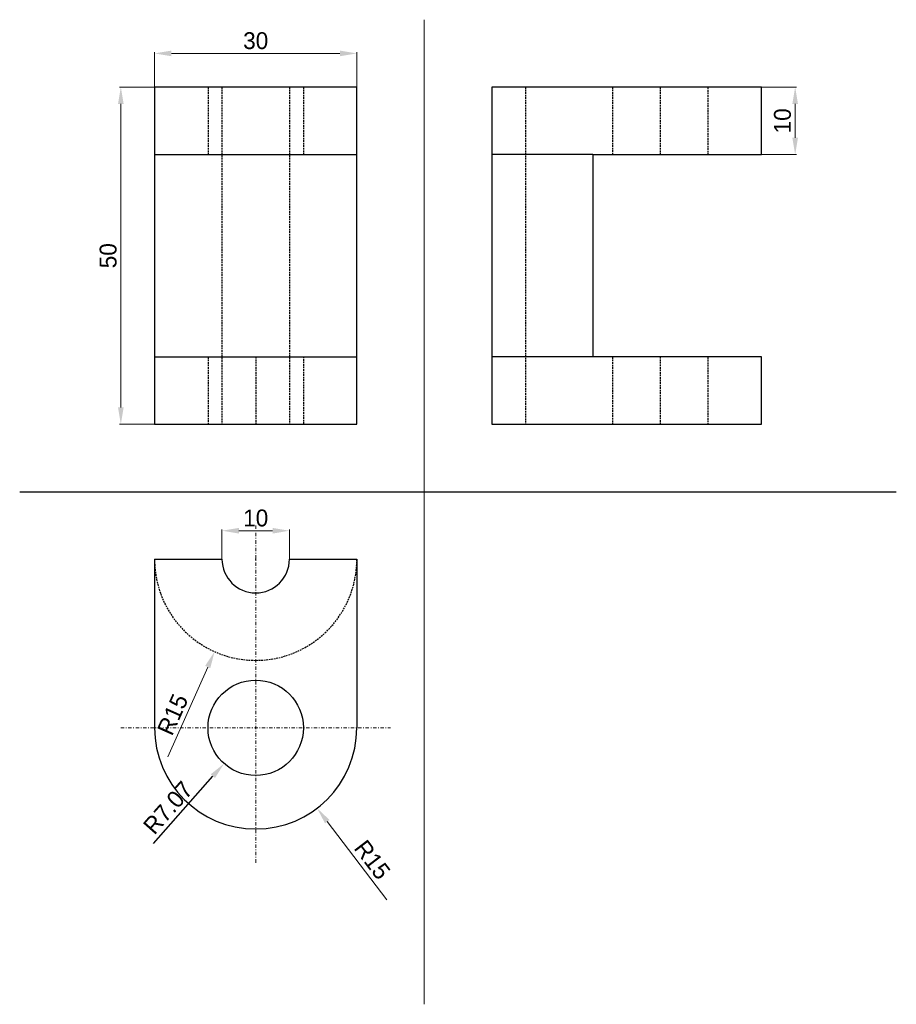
# Model space of a CAD drawing. Header units: inches. Extents: x -10 to 120, y -46 to 100.
import ezdxf

# ---------------------------------------------------------------- set-up
doc = ezdxf.new("R2010")
doc.units = ezdxf.units.IN
doc.header["$MEASUREMENT"] = 0
doc.linetypes.add('DASHDOT', pattern=[1, 0.5, -0.25, 0, -0.25])
doc.linetypes.add('DASHED2', pattern=[0.375, 0.25, -0.125])
doc.layers.get('Defpoints').update_dxf_attribs({"lineweight": 0})
for name, color, linetype, lineweight in [('Kote', 250, 'Continuous', 15), ('nevidljivi brid', 250, 'DASHED2', 30), ('Pomoćne', 90, 'Continuous', 15), ('simetrale', 1, 'DASHDOT', 15), ('Vidljivi bridovi', 250, 'Continuous', 30)]:
    doc.layers.add(name, color=color, linetype=linetype, lineweight=lineweight)
doc.dimstyles.new('Moj', dxfattribs={"dimtxt": 2.5, "dimasz": 2.5, "dimexe": 0.18, "dimexo": 0.0625, "dimtad": 1, "dimzin": 0, "dimdsep": 46, "dimtxsty": 'Standard', "dimcen": 0.09, "dimadec": 0, "dimazin": 0, "dimtfac": 1, "dimtofl": 0, "dimtmove": 0, "dimatfit": 3, "dimfxl": 1, "dimtolj": 1, "dimtzin": 0, "dimarcsym": 0})

# ---------------------------------------------------------------- blocks, each defined once
blk = doc.blocks.new('*D30')
at = {"layer": 'Defpoints', "color": 0}
for p in [(25, -5), (20.31, -10.3)]:
    blk.add_point(p, dxfattribs=at)
at = {"layer": 'Kote', "color": 0, "lineweight": -2}
for p, q in [((24.91, -5), (25.09, -5)), ((25, -5.09), (25, -4.91)), ((9.82, -22.15), (18.66, -12.17))]:
    blk.add_line(p, q, dxfattribs=at)
at = {"layer": 'Kote', "color": 0}
blk.add_solid([(18.34, -11.89), (18.97, -12.44), (20.31, -10.3)], dxfattribs=at)
at = {"layer": 'Kote', "color": 0, "insert": (12.01, -16.85), "char_height": 2.5, "attachment_point": 5, "rotation": 48.4917}
blk.add_mtext('\\A1;R7.07', dxfattribs=at)

msp = doc.modelspace()

# ---------------------------------------------------------------- linework, layer by layer
at = {"layer": 'Kote'}
for p, q in [((10, 90.062), (10, 95.18)), ((12.5, 95), (37.5, 95)), ((40, 90.062), (40, 95.18)), ((9.938, 90), (4.82, 90)), ((100.062, 90), (105.18, 90)), ((5, 87.5), (5, 42.5)), ((105, 87.5), (105, 82.5)), ((100.062, 80), (105.18, 80)), ((9.938, 40), (4.82, 40)), ((20, 20.062), (20, 24.402)), ((22.5, 24.222), (27.5, 24.222)), ((30, 20.062), (30, 24.402)), ((24.91, 20), (25.09, 20)), ((25, 19.91), (25, 20.09)), ((11.952, -9.31), (17.883, 4.013)), ((24.91, -5), (25.09, -5)), ((25, -5.09), (25, -4.91)), ((44.461, -30.507), (35.615, -18.913))]:
    msp.add_line(p, q, dxfattribs=at)
for points in [[(12.5, 95.417), (12.5, 94.583), (10, 95)], [(37.5, 95.417), (37.5, 94.583), (40, 95)], [(4.583, 87.5), (5.417, 87.5), (5, 90)], [(104.583, 87.5), (105.417, 87.5), (105, 90)], [(104.583, 82.5), (105.417, 82.5), (105, 80)], [(4.583, 42.5), (5.417, 42.5), (5, 40)], [(22.5, 24.639), (22.5, 23.805), (20, 24.222)], [(27.5, 24.639), (27.5, 23.805), (30, 24.222)], [(17.502, 4.182), (18.264, 3.843), (18.9, 6.296)], [(35.946, -18.66), (35.284, -19.166), (34.099, -16.925)]]:
    msp.add_solid(points, dxfattribs=at)
at = {"layer": 'nevidljivi brid'}
for p, q in [((17.929, 90), (17.929, 80)), ((20, 90), (20, 40)), ((30, 90), (30, 40)), ((32.07, 90), (32.07, 80)), ((65, 90), (65, 40)), ((77.931, 90.008), (77.931, 80)), ((85, 90), (85, 80)), ((92.071, 89.937), (92.071, 80)), ((17.929, 49.98), (17.929, 39.98)), ((25, 50), (25, 40)), ((32.071, 50.055), (32.071, 40.055)), ((77.929, 49.967), (77.929, 39.967)), ((85, 50), (85, 40)), ((92.071, 49.931), (92.071, 39.931))]:
    msp.add_line(p, q, dxfattribs=at)
msp.add_arc((25, 20), 15, 180, 0, dxfattribs=at)
at = {"layer": 'Pomoćne', "color": 0}
for p, q in [((50, 45), (50, 100)), ((50, 45), (50, 3)), ((50, 3), (50, -31)), ((50, -31), (50, -46))]:
    msp.add_line(p, q, dxfattribs=at)
at = {"layer": 'simetrale'}
for p, q in [((25, 25), (25, -25)), ((5, -5), (45, -5))]:
    msp.add_line(p, q, dxfattribs=at)
at = {"layer": 'Vidljivi bridovi'}
for p, q in [((40, 90), (10, 90)), ((10, 90), (10, 40)), ((40, 40), (40, 90)), ((60, 90), (60, 40)), ((100, 90), (60, 90)), ((100, 80), (100, 90)), ((10, 80), (40, 80)), ((75, 80), (60, 80)), ((75, 80), (100, 80)), ((75, 80), (75, 50)), ((10, 50), (40, 50)), ((75, 50), (60, 50)), ((100, 50), (75, 50)), ((100, 40), (100, 50)), ((10, 40), (40, 40)), ((60, 40), (100, 40)), ((-10, 30), (120, 30)), ((10, 20), (10, -5)), ((10, 20), (20, 20)), ((30, 20), (40, 20)), ((40, 20), (40, -5))]:
    msp.add_line(p, q, dxfattribs=at)
msp.add_circle((25, -5), 7.071, dxfattribs=at)
for centre, radius in [((25, 20), 5), ((25, -5), 15)]:
    msp.add_arc(centre, radius, 180, 0, dxfattribs=at)

# ---------------------------------------------------------------- texts
at = {"layer": 'Kote', "char_height": 2.5, "attachment_point": 5}
for s, insert in [('\\A1;30', (25, 96.875)), ('\\A1;10', (25, 26.097))]:
    msp.add_mtext(s, dxfattribs=dict(at, insert=insert))
for s, insert, rotation in [('\\A1;10', (103.125, 85), 90), ('\\A1;50', (3.125, 65), 90), ('\\A1;R15', (12.696, -3.028), 66.00322), ('\\A1;R15', (42.287, -24.566), 307.34261)]:
    msp.add_mtext(s, dxfattribs=dict(at, insert=insert, rotation=rotation))

# ---------------------------------------------------------------- dimensions: what is measured, and where the dimension line sits
at = {"layer": 'Kote'}
dim = msp.add_radius_dim(center=(25, -5), mpoint=(20.314, -10.295), dimstyle='Moj', dxfattribs=at)
dim.commit()
dim.dimension.update_dxf_attribs({"geometry": '*D30', "text_midpoint": (12.006, -16.853)})

doc.saveas('drawing.dxf')
